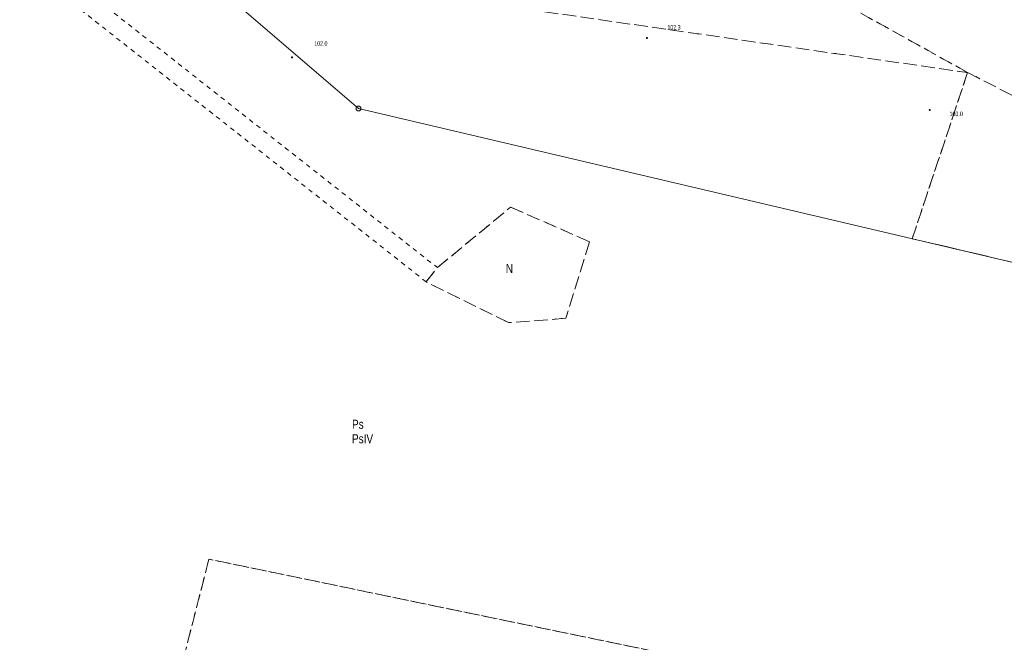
# Model space of a CAD drawing. Header units: inches. Extents: x 6497603 to 6502483, y 5925790 to 5934357.
# Tile 62 of 256: x 6500130 to 6500293, y 5926127 to 5926230. Entities that reach past the tile are written whole.
import ezdxf
from ezdxf.enums import TextEntityAlignment as Align

# ---------------------------------------------------------------- set-up
doc = ezdxf.new("R2010")
doc.units = ezdxf.units.IN
doc.header["$MEASUREMENT"] = 0
for name, pattern in [('219-1000', [0, 0]), ('egkk-1000', [3, 2.25, -0.75]), ('egug-1000', [1.5, 0.75, -0.75])]:
    doc.linetypes.add(name, pattern=pattern)
for name, color, linetype in [('202-punkt graniczny', 7, 'Continuous'), ('209-oznaczenie konturu klasyfikacyjnego', 7, 'Continuous'), ('210-oznaczenie konturu użytku gruntowego', 7, 'Continuous'), ('217-kontur klasyfikacyjny', 7, 'Continuous'), ('218-kontur użytku gruntowego', 7, 'Continuous'), ('219-działka ewidencyjna', 7, 'Continuous'), ('pikieta naturalna', 7, 'Continuous'), ('pikieta naturalna-Atr2', 7, 'Continuous')]:
    doc.layers.add(name, color=color, linetype=linetype)
doc.styles.get("Standard").update_dxf_attribs({"font": 'arial.ttf'})

# ---------------------------------------------------------------- blocks, each defined once
blk = doc.blocks.new('202')
at = {"color": 0, "linetype": 'Continuous', "lineweight": 0}
blk.add_circle((0, 0), 0.4, dxfattribs=at)
blk = doc.blocks.new('PW01')
at = {"linetype": 'Continuous', "lineweight": 13}
h = blk.add_hatch(color=0, dxfattribs=at)
edge = h.paths.add_edge_path()
edge.add_arc((0, 0), 0.18, 0, 360)

msp = doc.modelspace()

# ---------------------------------------------------------------- linework, layer by layer
at = {"layer": '217-kontur klasyfikacyjny', "color": 3, "linetype": 'egkk-1000', "lineweight": 18, "flags": 128}
for points in [[(6500287.13, 5926221.18), (6500238.9, 5926248.01)], [(6500157.72, 5926239.79), (6500287.13, 5926221.18)], [(6500287.13, 5926221.18), (6500277.96, 5926193.66)], [(6500287.13, 5926221.18), (6500392.87, 5926167.24)], [(6500199.36, 5926188.86), (6500211.47, 5926198.89)], [(6500211.47, 5926198.89), (6500224.55, 5926193.15)], [(6500277.96, 5926193.66), (6500337.82, 5926179.56)], [(6500224.55, 5926193.15), (6500220.61, 5926180.47)], [(6500197.5, 5926186.51), (6500199.36, 5926188.86)], [(6500211.11, 5926179.75), (6500197.5, 5926186.51)], [(6500220.61, 5926180.47), (6500211.11, 5926179.75)], [(6500161.52, 5926140.57), (6500154.3, 5926112.15)], [(6500247.06, 5926122.86), (6500161.52, 5926140.57)]]:
    msp.add_lwpolyline(points, dxfattribs=at)
at = {"layer": '218-kontur użytku gruntowego', "color": 3, "linetype": 'egug-1000', "lineweight": 18, "flags": 128}
for points in [[(6500287.13, 5926221.18), (6500238.9, 5926248.01)], [(6500130.54, 5926243.1), (6500199.36, 5926188.86)], [(6500197.5, 5926186.51), (6500130.21, 5926239.54)], [(6500157.72, 5926239.79), (6500287.13, 5926221.18)], [(6500277.96, 5926193.66), (6500287.13, 5926221.18)], [(6500287.13, 5926221.18), (6500392.87, 5926167.24)], [(6500199.36, 5926188.86), (6500211.47, 5926198.89)], [(6500211.47, 5926198.89), (6500224.55, 5926193.15)], [(6500337.82, 5926179.56), (6500277.96, 5926193.66)], [(6500224.55, 5926193.15), (6500220.61, 5926180.47)], [(6500197.5, 5926186.51), (6500199.36, 5926188.86)], [(6500211.11, 5926179.75), (6500197.5, 5926186.51)], [(6500220.61, 5926180.47), (6500211.11, 5926179.75)], [(6500154.3, 5926112.15), (6500161.52, 5926140.57)], [(6500161.52, 5926140.57), (6500247.06, 5926122.86)]]:
    msp.add_lwpolyline(points, dxfattribs=at)
at = {"layer": '219-działka ewidencyjna', "color": 3, "linetype": '219-1000', "lineweight": 18, "flags": 128}
for points in [[(6500186.3, 5926215.23), (6500157.72, 5926239.79)], [(6500337.82, 5926179.56), (6500186.3, 5926215.23)]]:
    msp.add_lwpolyline(points, dxfattribs=at)

# ---------------------------------------------------------------- block references
at = {"layer": '202-punkt graniczny', "color": 7, "linetype": 'Continuous', "lineweight": 18}
msp.add_blockref('202', (6500186.3, 5926215.23), dxfattribs=at)
at = {"layer": 'pikieta naturalna', "color": 7, "linetype": 'Continuous', "lineweight": 13}
for p in [(6500234.05, 5926226.91), (6500175.3, 5926223.7), (6500280.86, 5926214.98)]:
    msp.add_blockref('PW01', p, dxfattribs=at)

# ---------------------------------------------------------------- texts
at = {"layer": '209-oznaczenie konturu klasyfikacyjnego', "color": 3, "linetype": 'Continuous', "lineweight": 18, "width": 0.79}
msp.add_text('PsIV', height=1.5, dxfattribs=at).set_placement((6500185.22, 5926161.27), align=Align.TOP_LEFT)
at = {"layer": '210-oznaczenie konturu użytku gruntowego', "color": 3, "linetype": 'Continuous', "lineweight": 18, "width": 0.79}
for s, p in [('N', (6500210.68, 5926187.99)), ('Ps', (6500185.23, 5926162.17))]:
    msp.add_text(s, height=1.5, dxfattribs=at).set_placement(p)
at = {"layer": 'pikieta naturalna-Atr2', "color": 7, "width": 0.667}
for s, p in [('102.3', (6500237.43, 5926228.29)), ('102.0', (6500178.97, 5926225.62)), ('103.0', (6500284.15, 5926213.96))]:
    msp.add_text(s, height=0.75, dxfattribs=at).set_placement(p)

doc.saveas('drawing.dxf')
